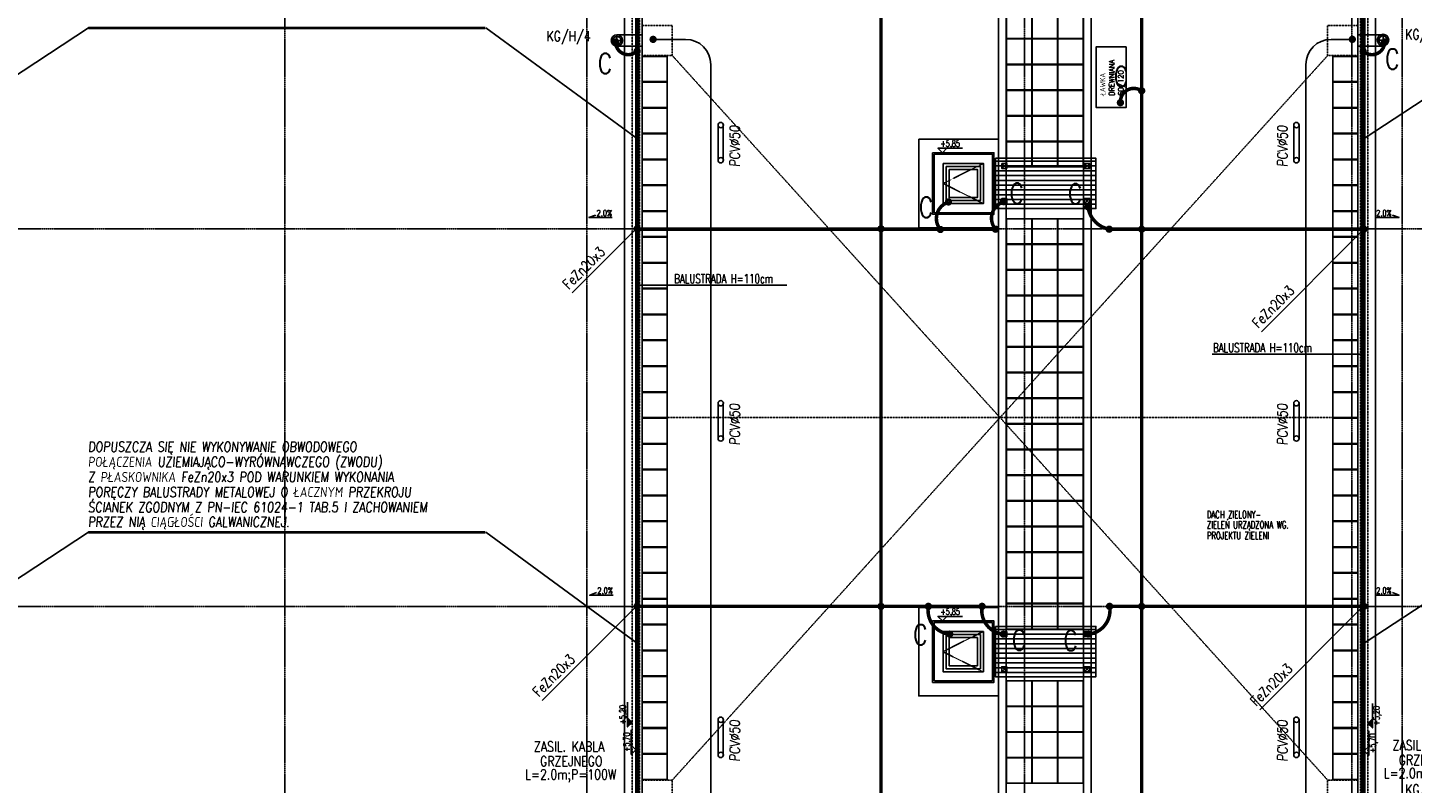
# Model space of a CAD drawing. Extents: x 3880 to 129921, y -116796 to -57711.
# Tile 74 of 110: x 56617 to 59368, y -94595 to -93094. Entities that reach past the tile are written whole.
import ezdxf
from ezdxf.enums import TextEntityAlignment as Align

# ---------------------------------------------------------------- set-up
doc = ezdxf.new("R2010")
doc.units = 0
doc.header["$LTSCALE"] = 2
for name, pattern in [('CENTER', [2, 1.25, -0.25, 0.25, -0.25]), ('DASHED', [0.75, 0.5, -0.25]), ('DIVIDE2', [0.625, 0.25, -0.125, 0, -0.125, 0, -0.125])]:
    doc.linetypes.add(name, pattern=pattern)
doc.layers.get('0').update_dxf_attribs({"color": 101, "linetype": 'CONTINUOUS'})
for name, color, linetype in [('E35', 6, 'CONTINUOUS'), ('E50', 3, 'CONTINUOUS'), ('Ele-balustrada', 114, 'CONTINUOUS'), ('Ins-wod', 152, 'CONTINUOUS'), ('Okn---okna', 5, 'CONTINUOUS'), ('Opis-rzedne', 52, 'CONTINUOUS'), ('Opis-spadki', 61, 'CONTINUOUS'), ('Os-osie glowne', 1, 'CENTER'), ('Pos-ceramika', 14, 'CONTINUOUS'), ('Pzt-chodniki-hatch', 252, 'CONTINUOUS'), ('Sc-metal', 141, 'CONTINUOUS'), ('Sch-opis', 51, 'CONTINUOUS'), ('W-idok', 9, 'CONTINUOUS'), ('W-izol-w', 144, 'CONTINUOUS'), ('W-widok-spadki', 61, 'CONTINUOUS'), ('Wyp-meble', 155, 'CONTINUOUS')]:
    doc.layers.add(name, color=color, linetype=linetype)
doc.styles.add('dwg_opis podstawowy', font='romans.shx', dxfattribs={"width": 0.9})
doc.styles.add('ROMANS', font='romans', dxfattribs={"width": 0.85})

# ---------------------------------------------------------------- blocks, each defined once
blk = doc.blocks.new('A$C3F3A465D')
at = {"layer": 'E35'}
for points in [[(0, -69.9), (0, 0)], [(10.5, 0), (10.5, -69.9)]]:
    blk.add_lwpolyline(points, dxfattribs=at)
for centre in [(5.2, 0), (5.2, -69.9)]:
    blk.add_circle(centre, 5.25, dxfattribs=at)
blk = doc.blocks.new('SPADKI')
at = {"ltscale": 25}
blk.add_lwpolyline([(0, 0), (0, -70), (-8, -50), (-8, -50)], dxfattribs=at)
at = {"ltscale": 25, "style": 'ROMANS', "width": 0.7}
blk.add_attdef('SP%', text='', height=18, rotation=90, dxfattribs=at).set_placement((-4.9, -24), align=Align.CENTER)
blk = doc.blocks.new('dwg_kota arch 50')
blk.add_lwpolyline([(39.75, 9), (-9, 9), (0, 0), (9, 9)])
at = {"style": 'dwg_opis podstawowy', "width": 0.6}
blk.add_attdef('KOTA_ARCH', text='', height=12.75, dxfattribs=at).set_placement((15.375, 8.25), align=Align.BOTTOM_CENTER)
blk = doc.blocks.new('dwg_kota kons 50')
blk.add_hatch(color=256).paths.add_polyline_path([(9, 9), (-9, 9), (0, 0)])
blk.add_lwpolyline([(39.75, 9), (-9, 9), (0, 0), (9, 9)])
at = {"style": 'dwg_opis podstawowy', "width": 0.6}
blk.add_attdef('KOTA_KONS', text='', height=12.75, dxfattribs=at).set_placement((15.375, 8.25), align=Align.BOTTOM_CENTER)
blk = doc.blocks.new('_kdjkgjksjhgkfhh')
for p, q in [((-11.2, 0), (11.2, 0)), ((0, 11.2), (0, -11.2))]:
    blk.add_line(p, q)
for radius in [11.3, 8.25]:
    blk.add_circle((0, 0), radius)

msp = doc.modelspace()

# ---------------------------------------------------------------- hatches: boundary and pattern name
at = {"layer": 'W-idok'}
h = msp.add_hatch(dxfattribs=at)
h.set_pattern_fill('ANSI31', color=256, scale=3, angle=135, style=0)
h.set_pattern_definition([(180, (2869.719, 6749.061), (-2e-15, -9.525), [])])
h.paths.add_polyline_path([(58539.547, -93353.022), (58539.547, -93453.022), (58739.266, -93453.022), (58739.266, -93353.022)])
h = msp.add_hatch(dxfattribs=at)
h.set_pattern_fill('ANSI31', color=256, scale=3, angle=135, style=0)
h.set_pattern_definition([(180, (2869.719, 5819.061), (-2e-15, -9.525), [])])
h.paths.add_polyline_path([(58539.547, -94283.022), (58539.547, -94383.022), (58739.266, -94383.022), (58739.266, -94283.022)])

# ---------------------------------------------------------------- linework, layer by layer
at = {"layer": 'E35'}
for p, q in [((56404.047, -93312.621), (56737.452, -93093.64)), ((57825.547, -93312.621), (57527.158, -93093.64)), ((59274.047, -93312.621), (59607.452, -93093.64)), ((57698.379, -93620.368), (57827.547, -93491.2)), ((57698.379, -93620.368), (57827.547, -93491.2)), ((59068.097, -93697.43), (59271.691, -93493.837)), ((59068.097, -93697.43), (59271.691, -93493.837)), ((56404.047, -94314.595), (56737.452, -94095.614)), ((57825.547, -94314.595), (57527.158, -94095.614)), ((59274.047, -94314.595), (59607.452, -94095.614)), ((57638.811, -94429.936), (57827.547, -94241.2)), ((57638.811, -94429.936), (57827.547, -94241.2)), ((59064.505, -94448.386), (59271.691, -94241.2)), ((59064.505, -94448.386), (59271.691, -94241.2))]:
    msp.add_line(p, q, dxfattribs=at)
at = {"layer": 'E35', "lineweight": 40}
for p, q in [((56737.452, -93093.64), (57525.821, -93093.64)), ((56737.452, -94095.614), (57525.821, -94095.614))]:
    msp.add_line(p, q, dxfattribs=at)
at = {"layer": 'E50'}
for p, q in [((57923.998, -93116.747), (57863.131, -93116.747)), ((59206.246, -93116.747), (59248.553, -93116.747)), ((57973.998, -93166.747), (57973.998, -95967.577)), ((59156.246, -93166.747), (59156.246, -95967.577))]:
    msp.add_line(p, q, dxfattribs=at)
at = {"layer": 'E50', "linetype": 'DIVIDE2', "ltscale": 70, "const_width": 7}
for points in [[(57827.547, -91993.022), (57827.547, -95743.022)], [(59271.691, -91993.022), (59271.691, -95743.022)]]:
    msp.add_lwpolyline(points, dxfattribs=at)
at = {"layer": 'E50', "const_width": 7}
for points in [[(58312.136, -91993.022), (58312.136, -95504.895)], [(58830.066, -91993.022), (58830.066, -95516.022)], [(57827.547, -93493.837), (58539.603, -93493.837)], [(58766.074, -93493.837), (59271.691, -93493.837)], [(57827.547, -94243.022), (58513.033, -94243.022)], [(58766.343, -94243.022), (59271.691, -94243.022)]]:
    msp.add_lwpolyline(points, dxfattribs=at)
for points in [[(57784.827, -93125.702, -1), (57784.827, -93118.202, -1)], [(59244.803, -93116.747, -1), (59252.303, -93116.747, -1)], [(59312.767, -93125.702, 1), (59312.767, -93118.202, 1)], [(57827.547, -93144.133, 1), (57827.547, -93136.633, 1)], [(59270.047, -93144.133, -1), (59270.047, -93136.633, -1)], [(58830.066, -93222.663, 1), (58830.066, -93215.163, 1)], [(58787.817, -93246.224, -1), (58787.817, -93238.724, -1)], [(58449.14, -93442.06, 1), (58443.287, -93437.37, 1)], [(58558.658, -93441.471, 1), (58552.805, -93436.782, 1)], [(58723.324, -93452.971, -1), (58723.324, -93445.471, -1)], [(58312.136, -93496.772, -1), (58312.136, -93489.272, -1)], [(58433.012, -93496.771, -1), (58427.159, -93492.081, -1)], [(58542.53, -93496.182, -1), (58536.677, -93491.492, -1)], [(58765.573, -93497.587, 1), (58765.573, -93490.087, 1)], [(58826.316, -93493.837, -1), (58833.816, -93493.837, -1)], [(59267.941, -93493.837, -1), (59275.441, -93493.837, -1)], [(57823.797, -94243.022, -1), (57831.297, -94243.022, -1)], [(58308.386, -94243.022, -1), (58315.886, -94243.022, -1)], [(58406.336, -94246.729, -1), (58406.336, -94239.229, -1)], [(58513.04, -94246.729, -1), (58513.04, -94239.229, -1)], [(58766.336, -94246.729, 1), (58766.336, -94239.229, 1)], [(58826.316, -94243.022, -1), (58833.816, -94243.022, -1)], [(59267.941, -94243.022, -1), (59275.441, -94243.022, -1)], [(58448.585, -94301.956, 1), (58448.585, -94294.456, 1)], [(58555.289, -94301.956, 1), (58555.289, -94294.456, 1)], [(58724.087, -94301.956, -1), (58724.087, -94294.456, -1)]]:
    msp.add_lwpolyline(points, format="xyb", close=True, dxfattribs=at)
for points in [[(57784.827, -93121.952, 0.65422817), (57827.098, -93140.422, 2.21832926)], [(59312.767, -93121.952, -0.65422817), (59270.497, -93140.422, -2.21832926)], [(58787.817, -93242.474, -0.62921088), (58829.617, -93218.951, -2.21832926)], [(58430.086, -93494.426, -0.53312622), (58445.963, -93440.09, -2.21832926)], [(58539.603, -93493.837, -0.53312622), (58555.48, -93439.501, -2.21832926)], [(58723.324, -93449.221, 0.32196482), (58765.123, -93493.875, -2.21832926)], [(58406.336, -94242.979, 0.43553266), (58448.136, -94298.245, 2.21832926)], [(58513.04, -94242.979, 0.43553266), (58554.84, -94298.245, 2.21832926)], [(58766.336, -94242.979, -0.43553266), (58724.536, -94298.245, -2.21832926)]]:
    msp.add_lwpolyline(points, format="xyb", dxfattribs=at)
at = {"layer": 'E50', "ltscale": 15, "const_width": 7}
for points in [[(57859.472, -93120.496, 1), (57859.29, -93112.998, 1)], [(57827.638, -93496.771, 1), (57827.456, -93489.273, 1)]]:
    msp.add_lwpolyline(points, format="xyb", close=True, dxfattribs=at)
at = {"layer": 'E50'}
for centre, start, end in [((57923.998, -93166.747), 360, 90), ((59206.246, -93166.747), 90, 180)]:
    msp.add_arc(centre, 50, start, end, dxfattribs=at)
at = {"layer": 'Ele-balustrada'}
for points in [[(57825.047, -94689.013), (57825.047, -92019.03)], [(57830.047, -94689.013), (57830.047, -92019.03)], [(59267.047, -94689.013), (59267.047, -92019.03)], [(59272.047, -94689.013), (59272.047, -92019.03)]]:
    msp.add_lwpolyline(points, dxfattribs=at)
at = {"layer": 'Okn---okna'}
for points in [[(58435.547, -93363.022), (58515.547, -93363.022), (58515.547, -93443.022), (58435.547, -93443.022)], [(58441.547, -93369.022), (58509.547, -93369.022), (58509.547, -93437.022), (58441.547, -93437.022)], [(58447.547, -93375.022), (58503.547, -93375.022), (58503.547, -93431.022), (58447.547, -93431.022)], [(58435.547, -94293.022), (58515.547, -94293.022), (58515.547, -94373.022), (58435.547, -94373.022)], [(58441.547, -94299.022), (58509.547, -94299.022), (58509.547, -94367.022), (58441.547, -94367.022)], [(58447.547, -94305.022), (58503.547, -94305.022), (58503.547, -94361.022), (58447.547, -94361.022)]]:
    msp.add_lwpolyline(points, close=True, dxfattribs=at)
at = {"layer": 'Okn---okna', "linetype": 'DASHED', "ltscale": 0.5}
for points in [[(58515.547, -93363.022), (58435.547, -93403.022), (58515.547, -93443.022)], [(58515.047, -94293.022), (58435.047, -94333.022), (58515.047, -94373.022)]]:
    msp.add_lwpolyline(points, dxfattribs=at)
at = {"layer": 'Os-osie glowne'}
for points in [[(57127.547, -96575.018), (57127.547, -91070.848)], [(57727.547, -96575.018), (57727.547, -91070.848)], [(57827.547, -96575.018), (57827.547, -91070.848)], [(58597.547, -96575.018), (58597.547, -91070.848)], [(59247.547, -96575.018), (59247.547, -91070.848)], [(59347.547, -96575.018), (59347.547, -91070.848)], [(50525.547, -93493.022), (62792.547, -93493.022)], [(50525.547, -94243.022), (62792.547, -94243.022)]]:
    msp.add_lwpolyline(points, dxfattribs=at)
at = {"layer": 'Pos-ceramika'}
for points in [[(58387.547, -93315.022), (58545.547, -93315.022), (58545.547, -93491.022), (58387.547, -93491.022)], [(58387.047, -94245.022), (58545.547, -94245.022), (58545.547, -94421.022), (58387.047, -94421.022)]]:
    msp.add_lwpolyline(points, close=True, dxfattribs=at)
at = {"layer": 'Pzt-chodniki-hatch'}
for points in [[(58561.548, -93065.022), (58561.548, -93115.022), (58611.548, -93115.022), (58611.548, -93065.022)], [(58612.548, -93065.022), (58612.548, -93115.022), (58662.548, -93115.022), (58662.548, -93065.022)], [(58663.548, -93065.022), (58663.548, -93115.022), (58713.548, -93115.022), (58713.548, -93065.022)], [(58561.548, -93116.022), (58561.548, -93166.022), (58611.548, -93166.022), (58611.548, -93116.022)], [(58612.548, -93116.022), (58612.548, -93166.022), (58662.548, -93166.022), (58662.548, -93116.022)], [(58663.548, -93116.022), (58663.548, -93166.022), (58713.548, -93166.022), (58713.548, -93116.022)], [(57837.547, -93150.502), (57837.547, -93200.502), (57887.547, -93200.502), (57887.547, -93150.502)], [(58561.548, -93167.022), (58561.548, -93217.022), (58611.548, -93217.022), (58611.548, -93167.022)], [(58612.548, -93167.022), (58612.548, -93217.022), (58662.548, -93217.022), (58662.548, -93167.022)], [(58663.548, -93167.022), (58663.548, -93217.022), (58713.548, -93217.022), (58713.548, -93167.022)], [(59209.547, -93150.502), (59209.547, -93200.502), (59259.547, -93200.502), (59259.547, -93150.502)], [(57837.547, -93201.842), (57837.547, -93251.842), (57887.547, -93251.842), (57887.547, -93201.842)], [(59209.547, -93201.842), (59209.547, -93251.842), (59259.547, -93251.842), (59259.547, -93201.842)], [(58561.548, -93218.022), (58561.548, -93268.022), (58611.548, -93268.022), (58611.548, -93218.022)], [(58612.548, -93218.022), (58612.548, -93268.022), (58662.548, -93268.022), (58662.548, -93218.022)], [(58663.548, -93218.022), (58663.548, -93268.022), (58713.548, -93268.022), (58713.548, -93218.022)], [(57837.547, -93253.182), (57837.547, -93303.182), (57887.547, -93303.182), (57887.547, -93253.182)], [(59209.547, -93253.182), (59209.547, -93303.182), (59259.547, -93303.182), (59259.547, -93253.182)], [(58561.548, -93269.022), (58561.548, -93319.022), (58611.548, -93319.022), (58611.548, -93269.022)], [(58612.548, -93269.022), (58612.548, -93319.022), (58662.548, -93319.022), (58662.548, -93269.022)], [(58663.548, -93269.022), (58663.548, -93319.022), (58713.548, -93319.022), (58713.548, -93269.022)], [(57837.547, -93304.522), (57837.547, -93354.522), (57887.547, -93354.522), (57887.547, -93304.522)], [(59209.547, -93304.522), (59209.547, -93354.522), (59259.547, -93354.522), (59259.547, -93304.522)], [(58561.548, -93320.022), (58561.548, -93370.022), (58611.548, -93370.022), (58611.548, -93320.022)], [(58612.548, -93320.022), (58612.548, -93370.022), (58662.548, -93370.022), (58662.548, -93320.022)], [(58663.548, -93320.022), (58663.548, -93370.022), (58713.548, -93370.022), (58713.548, -93320.022)], [(57837.547, -93355.862), (57837.547, -93405.862), (57887.547, -93405.862), (57887.547, -93355.862)], [(59209.547, -93355.862), (59209.547, -93405.862), (59259.547, -93405.862), (59259.547, -93355.862)], [(57837.547, -93407.202), (57837.547, -93457.202), (57887.547, -93457.202), (57887.547, -93407.202)], [(59209.547, -93407.202), (59209.547, -93457.202), (59259.547, -93457.202), (59259.547, -93407.202)], [(57837.547, -93458.542), (57837.547, -93508.542), (57887.547, -93508.542), (57887.547, -93458.542)], [(58561.548, -93473.022), (58561.548, -93523.022), (58611.548, -93523.022), (58611.548, -93473.022)], [(58612.548, -93473.022), (58612.548, -93523.022), (58662.548, -93523.022), (58662.548, -93473.022)], [(58663.548, -93473.022), (58663.548, -93523.022), (58713.548, -93523.022), (58713.548, -93473.022)], [(59209.547, -93458.542), (59209.547, -93508.542), (59259.547, -93508.542), (59259.547, -93458.542)], [(57837.547, -93509.882), (57837.547, -93559.882), (57887.547, -93559.882), (57887.547, -93509.882)], [(58561.548, -93524.022), (58561.548, -93574.022), (58611.548, -93574.022), (58611.548, -93524.022)], [(58612.548, -93524.022), (58612.548, -93574.022), (58662.548, -93574.022), (58662.548, -93524.022)], [(58663.548, -93524.022), (58663.548, -93574.022), (58713.548, -93574.022), (58713.548, -93524.022)], [(59209.547, -93509.882), (59209.547, -93559.882), (59259.547, -93559.882), (59259.547, -93509.882)], [(57837.547, -93561.222), (57837.547, -93611.222), (57887.547, -93611.222), (57887.547, -93561.222)], [(58561.548, -93575.022), (58561.548, -93625.022), (58611.548, -93625.022), (58611.548, -93575.022)], [(58612.548, -93575.022), (58612.548, -93625.022), (58662.548, -93625.022), (58662.548, -93575.022)], [(58663.548, -93575.022), (58663.548, -93625.022), (58713.548, -93625.022), (58713.548, -93575.022)], [(59209.547, -93561.222), (59209.547, -93611.222), (59259.547, -93611.222), (59259.547, -93561.222)], [(57837.547, -93612.562), (57837.547, -93662.562), (57887.547, -93662.562), (57887.547, -93612.562)], [(59209.547, -93612.562), (59209.547, -93662.562), (59259.547, -93662.562), (59259.547, -93612.562)], [(58561.548, -93626.022), (58561.548, -93676.022), (58611.548, -93676.022), (58611.548, -93626.022)], [(58612.548, -93626.022), (58612.548, -93676.022), (58662.548, -93676.022), (58662.548, -93626.022)], [(58663.548, -93626.022), (58663.548, -93676.022), (58713.548, -93676.022), (58713.548, -93626.022)], [(57837.547, -93663.902), (57837.547, -93713.902), (57887.547, -93713.902), (57887.547, -93663.902)], [(59209.547, -93663.902), (59209.547, -93713.902), (59259.547, -93713.902), (59259.547, -93663.902)], [(58561.548, -93677.022), (58561.548, -93727.022), (58611.548, -93727.022), (58611.548, -93677.022)], [(58612.548, -93677.022), (58612.548, -93727.022), (58662.548, -93727.022), (58662.548, -93677.022)], [(58663.548, -93677.022), (58663.548, -93727.022), (58713.548, -93727.022), (58713.548, -93677.022)], [(57837.547, -93715.242), (57837.547, -93765.242), (57887.547, -93765.242), (57887.547, -93715.242)], [(59209.547, -93715.242), (59209.547, -93765.242), (59259.547, -93765.242), (59259.547, -93715.242)], [(58561.548, -93728.022), (58561.548, -93778.022), (58611.548, -93778.022), (58611.548, -93728.022)], [(58612.548, -93728.022), (58612.548, -93778.022), (58662.548, -93778.022), (58662.548, -93728.022)], [(58663.548, -93728.022), (58663.548, -93778.022), (58713.548, -93778.022), (58713.548, -93728.022)], [(57837.547, -93766.582), (57837.547, -93816.582), (57887.547, -93816.582), (57887.547, -93766.582)], [(58561.548, -93779.022), (58561.548, -93829.022), (58611.548, -93829.022), (58611.548, -93779.022)], [(58612.548, -93779.022), (58612.548, -93829.022), (58662.548, -93829.022), (58662.548, -93779.022)], [(58663.548, -93779.022), (58663.548, -93829.022), (58713.548, -93829.022), (58713.548, -93779.022)], [(59209.547, -93766.582), (59209.547, -93816.582), (59259.547, -93816.582), (59259.547, -93766.582)], [(57837.547, -93817.922), (57837.547, -93867.922), (57887.547, -93867.922), (57887.547, -93817.922)], [(58561.548, -93830.022), (58561.548, -93880.022), (58611.548, -93880.022), (58611.548, -93830.022)], [(58612.548, -93830.022), (58612.548, -93880.022), (58662.548, -93880.022), (58662.548, -93830.022)], [(58663.548, -93830.022), (58663.548, -93880.022), (58713.548, -93880.022), (58713.548, -93830.022)], [(59209.547, -93817.922), (59209.547, -93867.922), (59259.547, -93867.922), (59259.547, -93817.922)], [(57837.547, -93869.262), (57837.547, -93919.262), (57887.547, -93919.262), (57887.547, -93869.262)], [(58561.548, -93881.022), (58561.548, -93931.022), (58611.548, -93931.022), (58611.548, -93881.022)], [(58612.548, -93881.022), (58612.548, -93931.022), (58662.548, -93931.022), (58662.548, -93881.022)], [(58663.548, -93881.022), (58663.548, -93931.022), (58713.548, -93931.022), (58713.548, -93881.022)], [(59209.547, -93869.262), (59209.547, -93919.262), (59259.547, -93919.262), (59259.547, -93869.262)], [(57837.547, -93920.602), (57837.547, -93970.602), (57887.547, -93970.602), (57887.547, -93920.602)], [(58561.548, -93932.022), (58561.548, -93982.022), (58611.548, -93982.022), (58611.548, -93932.022)], [(58612.548, -93932.022), (58612.548, -93982.022), (58662.548, -93982.022), (58662.548, -93932.022)], [(58663.548, -93932.022), (58663.548, -93982.022), (58713.548, -93982.022), (58713.548, -93932.022)], [(59209.547, -93920.602), (59209.547, -93970.602), (59259.547, -93970.602), (59259.547, -93920.602)], [(57837.547, -93971.942), (57837.547, -94021.942), (57887.547, -94021.942), (57887.547, -93971.942)], [(59209.547, -93971.942), (59209.547, -94021.942), (59259.547, -94021.942), (59259.547, -93971.942)], [(58561.548, -93983.022), (58561.548, -94033.022), (58611.548, -94033.022), (58611.548, -93983.022)], [(58612.548, -93983.022), (58612.548, -94033.022), (58662.548, -94033.022), (58662.548, -93983.022)], [(58663.548, -93983.022), (58663.548, -94033.022), (58713.548, -94033.022), (58713.548, -93983.022)], [(57837.547, -94023.282), (57837.547, -94073.282), (57887.547, -94073.282), (57887.547, -94023.282)], [(59209.547, -94023.282), (59209.547, -94073.282), (59259.547, -94073.282), (59259.547, -94023.282)], [(58561.548, -94034.022), (58561.548, -94084.022), (58611.548, -94084.022), (58611.548, -94034.022)], [(58612.548, -94034.022), (58612.548, -94084.022), (58662.548, -94084.022), (58662.548, -94034.022)], [(58663.548, -94034.022), (58663.548, -94084.022), (58713.548, -94084.022), (58713.548, -94034.022)], [(57837.547, -94074.622), (57837.547, -94124.622), (57887.547, -94124.622), (57887.547, -94074.622)], [(59209.547, -94074.622), (59209.547, -94124.622), (59259.547, -94124.622), (59259.547, -94074.622)], [(58561.548, -94085.022), (58561.548, -94135.022), (58611.548, -94135.022), (58611.548, -94085.022)], [(58612.548, -94085.022), (58612.548, -94135.022), (58662.548, -94135.022), (58662.548, -94085.022)], [(58663.548, -94085.022), (58663.548, -94135.022), (58713.548, -94135.022), (58713.548, -94085.022)], [(57837.547, -94125.962), (57837.547, -94175.962), (57887.547, -94175.962), (57887.547, -94125.962)], [(58561.548, -94136.022), (58561.548, -94186.022), (58611.548, -94186.022), (58611.548, -94136.022)], [(58612.548, -94136.022), (58612.548, -94186.022), (58662.548, -94186.022), (58662.548, -94136.022)], [(58663.548, -94136.022), (58663.548, -94186.022), (58713.548, -94186.022), (58713.548, -94136.022)], [(59209.547, -94125.962), (59209.547, -94175.962), (59259.547, -94175.962), (59259.547, -94125.962)], [(57837.547, -94177.302), (57837.547, -94227.302), (57887.547, -94227.302), (57887.547, -94177.302)], [(58561.548, -94187.022), (58561.548, -94237.022), (58611.548, -94237.022), (58611.548, -94187.022)], [(58612.548, -94187.022), (58612.548, -94237.022), (58662.548, -94237.022), (58662.548, -94187.022)], [(58663.548, -94187.022), (58663.548, -94237.022), (58713.548, -94237.022), (58713.548, -94187.022)], [(59209.547, -94177.302), (59209.547, -94227.302), (59259.547, -94227.302), (59259.547, -94177.302)], [(57837.547, -94228.642), (57837.547, -94278.642), (57887.547, -94278.642), (57887.547, -94228.642)], [(58561.548, -94238.022), (58561.548, -94288.022), (58611.548, -94288.022), (58611.548, -94238.022)], [(58612.548, -94238.022), (58612.548, -94288.022), (58662.548, -94288.022), (58662.548, -94238.022)], [(58663.548, -94238.022), (58663.548, -94288.022), (58713.548, -94288.022), (58713.548, -94238.022)], [(59209.547, -94228.642), (59209.547, -94278.642), (59259.547, -94278.642), (59259.547, -94228.642)], [(57837.547, -94279.982), (57837.547, -94329.982), (57887.547, -94329.982), (57887.547, -94279.982)], [(59209.547, -94279.982), (59209.547, -94329.982), (59259.547, -94329.982), (59259.547, -94279.982)], [(57837.547, -94331.322), (57837.547, -94381.322), (57887.547, -94381.322), (57887.547, -94331.322)], [(59209.547, -94331.322), (59209.547, -94381.322), (59259.547, -94381.322), (59259.547, -94331.322)], [(57837.547, -94382.662), (57837.547, -94432.662), (57887.547, -94432.662), (57887.547, -94382.662)], [(59209.547, -94382.662), (59209.547, -94432.662), (59259.547, -94432.662), (59259.547, -94382.662)], [(58561.548, -94391.022), (58561.548, -94441.022), (58611.548, -94441.022), (58611.548, -94391.022)], [(58612.548, -94391.022), (58612.548, -94441.022), (58662.548, -94441.022), (58662.548, -94391.022)], [(58663.548, -94391.022), (58663.548, -94441.022), (58713.548, -94441.022), (58713.548, -94391.022)], [(57837.547, -94434.002), (57837.547, -94484.002), (57887.547, -94484.002), (57887.547, -94434.002)], [(59209.547, -94434.002), (59209.547, -94484.002), (59259.547, -94484.002), (59259.547, -94434.002)], [(58561.548, -94442.022), (58561.548, -94492.022), (58611.548, -94492.022), (58611.548, -94442.022)], [(58612.548, -94442.022), (58612.548, -94492.022), (58662.548, -94492.022), (58662.548, -94442.022)], [(58663.548, -94442.022), (58663.548, -94492.022), (58713.548, -94492.022), (58713.548, -94442.022)], [(57837.547, -94485.342), (57837.547, -94535.342), (57887.547, -94535.342), (57887.547, -94485.342)], [(58561.548, -94493.022), (58561.548, -94543.022), (58611.548, -94543.022), (58611.548, -94493.022)], [(58612.548, -94493.022), (58612.548, -94543.022), (58662.548, -94543.022), (58662.548, -94493.022)], [(58663.548, -94493.022), (58663.548, -94543.022), (58713.548, -94543.022), (58713.548, -94493.022)], [(59209.547, -94485.342), (59209.547, -94535.342), (59259.547, -94535.342), (59259.547, -94485.342)], [(57837.547, -94536.682), (57837.547, -94586.682), (57887.547, -94586.682), (57887.547, -94536.682)], [(58561.548, -94544.022), (58561.548, -94594.022), (58611.548, -94594.022), (58611.548, -94544.022)], [(58612.548, -94544.022), (58612.548, -94594.022), (58662.548, -94594.022), (58662.548, -94544.022)], [(58663.548, -94544.022), (58663.548, -94594.022), (58713.548, -94594.022), (58713.548, -94544.022)], [(59209.547, -94536.682), (59209.547, -94586.682), (59259.547, -94586.682), (59259.547, -94536.682)]]:
    msp.add_lwpolyline(points, close=True, dxfattribs=at)
at = {"layer": 'Sc-metal'}
for points in [[(58552.047, -93363.022), (58552.047, -93373.022), (58562.047, -93373.022), (58562.047, -93363.022)], [(58726.766, -93363.022), (58726.766, -93373.022), (58716.766, -93373.022), (58716.766, -93363.022)], [(58552.047, -93443.022), (58552.047, -93433.022), (58562.047, -93433.022), (58562.047, -93443.022)], [(58726.766, -93443.022), (58726.766, -93433.022), (58716.766, -93433.022), (58716.766, -93443.022)], [(58552.047, -94293.022), (58552.047, -94303.022), (58562.047, -94303.022), (58562.047, -94293.022)], [(58726.766, -94293.022), (58726.766, -94303.022), (58716.766, -94303.022), (58716.766, -94293.022)], [(58552.047, -94373.022), (58552.047, -94363.022), (58562.047, -94363.022), (58562.047, -94373.022)], [(58726.766, -94373.022), (58726.766, -94363.022), (58716.766, -94363.022), (58716.766, -94373.022)]]:
    msp.add_lwpolyline(points, close=True, dxfattribs=at)
for points in [[(58552.047, -93363.022), (58562.047, -93373.022)], [(58562.047, -93363.022), (58552.047, -93373.022)], [(58726.766, -93363.022), (58716.766, -93373.022)], [(58716.766, -93363.022), (58726.766, -93373.022)], [(58552.047, -93443.022), (58562.047, -93433.022)], [(58562.047, -93443.022), (58552.047, -93433.022)], [(58726.766, -93443.022), (58716.766, -93433.022)], [(58716.766, -93443.022), (58726.766, -93433.022)], [(58552.047, -94293.022), (58562.047, -94303.022)], [(58562.047, -94293.022), (58552.047, -94303.022)], [(58726.766, -94293.022), (58716.766, -94303.022)], [(58716.766, -94293.022), (58726.766, -94303.022)], [(58552.047, -94373.022), (58562.047, -94363.022)], [(58562.047, -94373.022), (58552.047, -94363.022)], [(58726.766, -94373.022), (58716.766, -94363.022)], [(58716.766, -94373.022), (58726.766, -94363.022)]]:
    msp.add_lwpolyline(points, dxfattribs=at)
at = {"layer": 'Sch-opis'}
for points in [[(58124.764, -93604.813), (57828.426, -93604.813)], [(59266.409, -93741.979), (58970.071, -93741.979)]]:
    msp.add_lwpolyline(points, dxfattribs=at)
at = {"layer": 'W-idok', "linetype": 'DASHED', "ltscale": 0.5}
for p, q in [((57817.547, -92003.022), (57817.547, -95733.022)), ((57832.547, -92003.022), (57832.547, -95748.022)), ((59264.547, -95748.022), (59264.547, -92003.022)), ((59279.547, -95733.022), (59279.547, -92003.022))]:
    msp.add_line(p, q, dxfattribs=at)
at = {"layer": 'W-idok'}
for p, q in [((57887.547, -93149.022), (57887.547, -94588.022)), ((59209.547, -94588.022), (59209.547, -93149.022))]:
    msp.add_line(p, q, dxfattribs=at)
for points in [[(58729.547, -92018.022), (58729.547, -93095.164)], [(58714.547, -92020.522), (58714.547, -94791.022)], [(58560.547, -92372.022), (58560.547, -94791.022)], [(58545.547, -93015.478), (58545.547, -94791.022)], [(57787.547, -93107.772), (57837.547, -93107.772)], [(58729.547, -93095.164), (58729.547, -94791.022)], [(59309.547, -93107.772), (59259.547, -93107.772)], [(57787.547, -93130.272), (57837.547, -93130.272)], [(59309.547, -93130.272), (59259.547, -93130.272)], [(58539.547, -93353.022), (58539.547, -93453.022), (58739.266, -93453.022), (58739.266, -93353.022), (58539.547, -93353.022)], [(58539.547, -94283.022), (58539.547, -94383.022), (58739.266, -94383.022), (58739.266, -94283.022), (58539.547, -94283.022)]]:
    msp.add_lwpolyline(points, dxfattribs=at)
for points in [[(58414.547, -93342.022), (58536.547, -93342.022), (58536.547, -93464.022), (58414.547, -93464.022)], [(58414.547, -94272.022), (58536.547, -94272.022), (58536.547, -94394.022), (58414.547, -94394.022)]]:
    msp.add_lwpolyline(points, close=True, dxfattribs=at)
at = {"layer": 'W-idok', "linetype": 'DASHED'}
for points in [[(58417.547, -93345.022), (58533.547, -93345.022), (58533.547, -93461.022), (58417.547, -93461.022)], [(58417.547, -94275.022), (58533.547, -94275.022), (58533.547, -94391.022), (58417.547, -94391.022)]]:
    msp.add_lwpolyline(points, close=True, dxfattribs=at)
at = {"layer": 'W-izol-w', "linetype": 'Continuous'}
for p, q in [((57837.547, -92018.022), (57837.547, -95753.022)), ((59259.547, -95753.022), (59259.547, -92018.022)), ((57802.547, -92936.022), (57802.547, -93300.022)), ((59294.547, -93300.022), (59294.547, -92936.022)), ((57802.547, -93300.022), (57802.547, -94050.022)), ((59294.547, -94050.022), (59294.547, -93300.022)), ((57802.547, -94050.022), (57802.547, -94800.022)), ((59294.547, -94800.022), (59294.547, -94050.022))]:
    msp.add_line(p, q, dxfattribs=at)
at = {"layer": 'W-widok-spadki', "linetype": 'DASHED', "ltscale": 0.5}
for points in [[(57837.547, -93089.022), (57897.547, -93089.022), (57897.547, -93149.022), (57837.547, -93149.022)], [(59259.547, -93089.022), (59199.547, -93089.022), (59199.547, -93149.022), (59259.547, -93149.022)], [(57837.547, -94588.022), (57897.547, -94588.022), (57897.547, -94648.022), (57837.547, -94648.022)], [(59259.547, -94588.022), (59199.547, -94588.022), (59199.547, -94648.022), (59259.547, -94648.022)]]:
    msp.add_lwpolyline(points, close=True, dxfattribs=at)
for points in [[(58548.547, -93868.022), (57897.547, -93149.022)], [(59199.547, -93149.022), (58548.547, -93868.022)], [(57837.547, -93868.022), (59259.547, -93868.022)], [(57897.547, -94588.022), (58548.547, -93868.022)], [(58548.547, -93868.022), (59199.547, -94588.022)]]:
    msp.add_lwpolyline(points, dxfattribs=at)
at = {"layer": 'Wyp-meble'}
msp.add_lwpolyline([(58799.547, -93131.891), (58739.547, -93131.891), (58739.547, -93251.891), (58799.547, -93251.891)], close=True, dxfattribs=at)

# ---------------------------------------------------------------- block references
at = {"layer": 'E35', "rotation": 180.0000000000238}
for p in [(57998.863, -93356.958), (57998.863, -93909.587), (57998.863, -94538.126)]:
    msp.add_blockref('A$C3F3A465D', p, dxfattribs=at)
at = {"layer": 'E35', "xscale": -1, "rotation": 179.9999999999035}
for p in [(59132.233, -93356.958), (59132.233, -93909.587), (59132.233, -94538.126)]:
    msp.add_blockref('A$C3F3A465D', p, dxfattribs=at)
at = {"layer": 'Ins-wod'}
for p in [(57787.547, -93119.022), (59309.547, -93118.022)]:
    msp.add_blockref('_kdjkgjksjhgkfhh', p, dxfattribs=at)
at = {"layer": 'Opis-rzedne'}
for p in [(58434.247, -93342.022), (58434.247, -94272.022)]:
    msp.add_blockref('dwg_kota arch 50', p, dxfattribs=at).add_auto_attribs({'KOTA_ARCH': '+5,85'})
at = {"layer": 'Opis-rzedne', "rotation": 90}
for name, p, values in [('dwg_kota kons 50', (57817.547, -94473.431), {'KOTA_KONS': '+5,20'}), ('dwg_kota arch 50', (57825.047, -94528.095), {'KOTA_ARCH': '+5,70'})]:
    msp.add_blockref(name, p, dxfattribs=at).add_auto_attribs(values)
at = {"layer": 'Opis-rzedne'}
ref = msp.add_blockref('dwg_kota kons 50', (59279.547, -94475.512), dxfattribs=dict(at, xscale=-1, rotation=270))
ref.add_attrib('KOTA_KONS', '+5,20', dxfattribs={"layer": '0', "height": 12.75, "rotation": 90, "style": 'dwg_opis podstawowy', "width": 0.6}).set_placement((59306.619, -94460.137), align=Align.BOTTOM_CENTER)
ref = msp.add_blockref('dwg_kota arch 50', (59272.047, -94530.175), dxfattribs=dict(at, xscale=-1, rotation=270))
ref.add_attrib('KOTA_ARCH', '+5,70', dxfattribs={"layer": '0', "height": 12.75, "rotation": 90, "style": 'dwg_opis podstawowy', "width": 0.6}).set_placement((59299.119, -94514.8), align=Align.BOTTOM_CENTER)
at = {"layer": 'Opis-spadki', "xscale": 0.6604040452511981, "yscale": 0.6604040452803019, "zscale": 0.6604040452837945, "rotation": 270}
for p in [(57778.185, -93470.928), (57779.73, -94220.928)]:
    msp.add_blockref('SPADKI', p, dxfattribs=at).add_auto_attribs({'SP%': '2,0%'})
at = {"layer": 'Opis-spadki'}
ref = msp.add_blockref('SPADKI', (59295.365, -93470.928), dxfattribs=dict(at, xscale=-0.6604040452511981, yscale=0.6604040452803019, zscale=0.6604040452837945, rotation=90))
ref.add_attrib('SP%', '2,0%', dxfattribs={"layer": '0', "ltscale": 25, "height": 11.8873, "style": 'ROMANS', "width": 0.7}).set_placement((59311.246, -93467.694), align=Align.CENTER)
ref = msp.add_blockref('SPADKI', (59295.365, -94220.928), dxfattribs=dict(at, xscale=-0.6604040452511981, yscale=0.6604040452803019, zscale=0.6604040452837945, rotation=90))
ref.add_attrib('SP%', '2,0%', dxfattribs={"layer": '0', "ltscale": 25, "height": 11.8873, "style": 'ROMANS', "width": 0.7}).set_placement((59311.246, -94217.694), align=Align.CENTER)

# ---------------------------------------------------------------- texts
at = {"layer": 'E35', "style": 'ROMANS', "width": 0.8}
for s, p in [('KG/H/4', (57691.467, -93111.767)), ('KG/H/8', (59397.364, -93108.225)), ('ZASIL. KABLA ', (57698.046, -94521.539)), ('ZASIL. KABLA ', (59403.943, -94518.998)), ('GRZEJNEGO', (57696.835, -94550.729)), ('GRZEJNEGO', (59402.731, -94548.188)), ('L=2.0m;P=100W', (57695.623, -94579.919)), ('L=2.0m;P=100W', (59401.519, -94577.378)), ('KG/H/7', (59397.364, -94608.225))]:
    msp.add_text(s, height=20, rotation=0, dxfattribs=at).set_placement(p, align=Align.MIDDLE)
at = {"layer": 'E35', "style": 'ROMANS', "oblique": 5, "width": 0.8}
for p in [(58031.473, -93370.105), (59119.624, -93370.105), (58031.473, -93922.735), (59119.624, -93922.735), (58031.473, -94551.274), (59119.624, -94551.274)]:
    msp.add_text('PCV%%C50', height=20, rotation=90, dxfattribs=at).set_placement(p)
at = {"layer": 'E35', "style": 'ROMANS', "width": 0.8}
for p in [(57691.728, -93614.6), (57691.728, -93614.6), (59061.446, -93691.663), (59061.446, -93691.663), (57632.16, -94424.168), (57632.16, -94424.168), (59057.854, -94442.618), (59057.854, -94442.618)]:
    msp.add_text('FeZn20x3', height=20, rotation=45, dxfattribs=at).set_placement(p)
at = {"layer": 'E35', "lineweight": 40, "style": 'ROMANS', "oblique": 5, "width": 0.8}
for s, p in [('DOPUSZCZA SIĘ NIE WYKONYWANIE OBWODOWEGO', (56736.596, -93936.008)), ('POŁĄCZENIA UZIEMIAJĄCO-WYRÓWNAWCZEGO (ZWODU)', (56736.596, -93966.008)), ('Z PŁASKOWNIKA FeZn20x3 POD WARUNKIEM WYKONANIA', (56736.596, -93996.008)), ('PORĘCZY BALUSTRADY METALOWEJ O ŁACZNYM PRZEKROJU', (56736.596, -94026.008)), ('ŚCIANEK ZGODNYM Z PN-IEC 61024-1 TAB.5 I ZACHOWANIEM', (56736.596, -94056.008)), ('PRZEZ NIĄ CIĄGŁOŚCI GALWANICZNEJ.', (56736.596, -94085.35))]:
    msp.add_text(s, height=20, rotation=360, dxfattribs=at).set_placement(p)
at = {"layer": 'E50', "ltscale": 50, "style": 'ROMANS', "width": 0.8}
for p in [(57749.344, -93184.684), (59313.57, -93175.911), (58774.646, -93210.619), (58567.552, -93442.732), (58683.506, -93443.672), (58387.018, -93470.334), (58376.039, -94319.428), (58571.905, -94330.151), (58674.266, -94331.045)]:
    msp.add_text('C', height=40, dxfattribs=at).set_placement(p)
at = {"layer": 'Sch-opis', "style": 'ROMANS', "width": 0.7}
for s, height, p in [('BALUSTRADA H=110cm', 18, (57901.105, -93601.09)), ('BALUSTRADA H=110cm', 18, (58971.653, -93738.255)), ('DACH ZIELONY- ', 14.4, (58959.431, -94067.909)), ('ZIELEŃ URZĄDZONA WG.', 14.4, (58959.431, -94088.152)), ('PROJEKTU ZIELENI', 14.4, (58959.431, -94109.7))]:
    msp.add_text(s, height=height, dxfattribs=at).set_placement(p)
at = {"layer": 'Sch-opis', "insert": (58747.167, -93228.802), "char_height": 10.8, "width": 96.59286, "attachment_point": 1, "rotation": 90, "style": 'ROMANS'}
msp.add_mtext('ŁAWKA DREWNIANA\\P60/120', dxfattribs=at)

doc.saveas('drawing.dxf')
